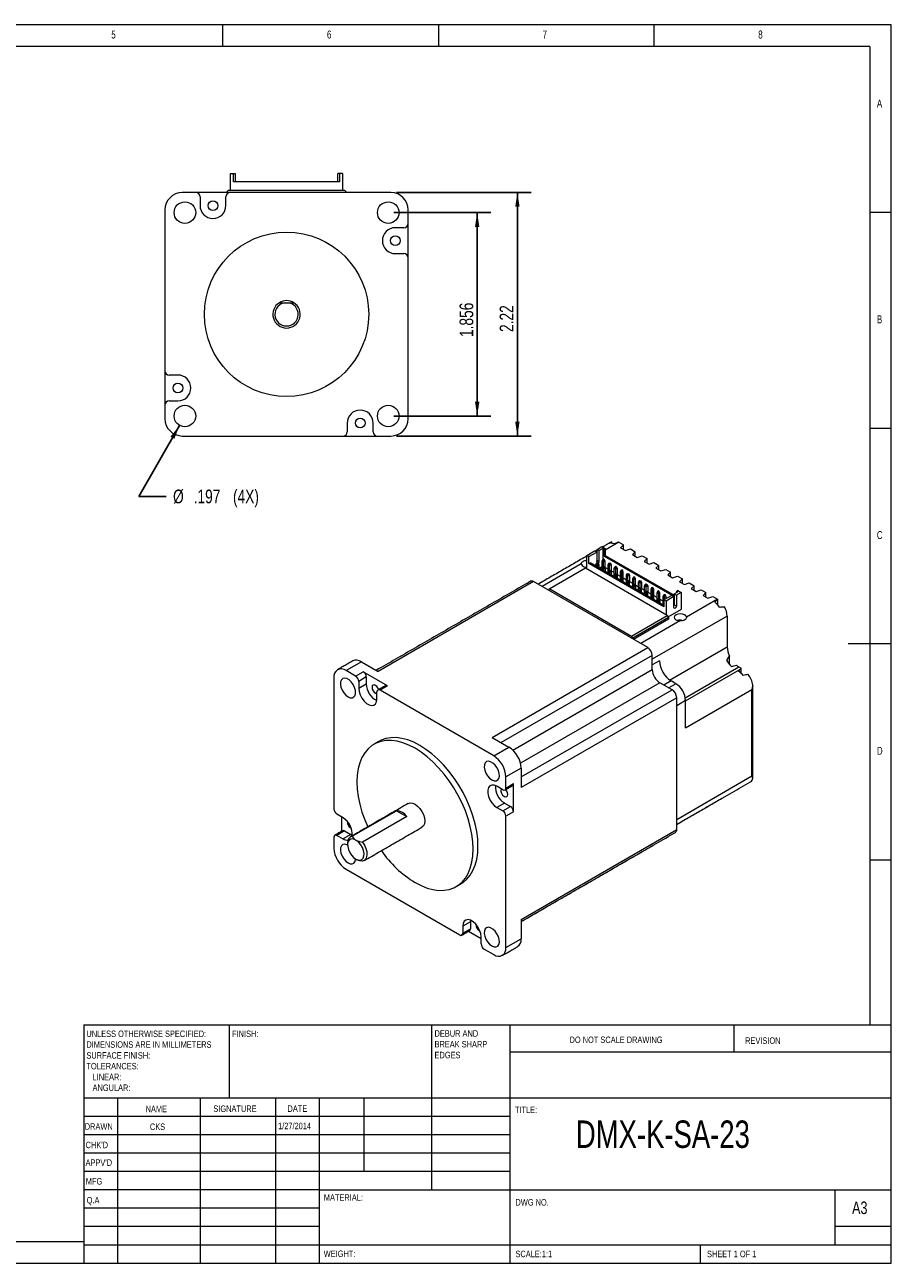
# Model space of a CAD drawing. Header units: inches. Extents: x 0.2 to 16.3, y 0.2 to 11.5.
# Tile 2 of 2: x 8.4 to 16.3, y 0.2 to 11.5. Entities that reach past the tile are written whole.
import ezdxf

# ---------------------------------------------------------------- set-up
doc = ezdxf.new("R2010")
doc.units = ezdxf.units.IN
doc.header["$MEASUREMENT"] = 0
doc.layers.add('FORMAT', color=7, linetype='Continuous')
doc.styles.add('SLDTEXTSTYLE0', font='TXT', dxfattribs={"width": 0.75})
doc.dimstyles.new('SLDDIMSTYLE0', dxfattribs={"dimtxt": 0.125, "dimasz": 0.13, "dimexe": 0, "dimexo": 0.0625, "dimgap": 0.03125, "dimtad": 2, "dimdec": 3, "dimzin": 12, "dimdsep": 46, "dimtxsty": 'Standard', "dimsah": 1, "dimcen": 0.09, "dimadec": 0, "dimazin": 0, "dimtfac": 1, "dimtofl": 0, "dimtmove": 0, "dimatfit": 3, "dimfxl": 1, "dimtolj": 1, "dimtzin": 12, "dimarcsym": 0})
doc.dimstyles.new('SLDDIMSTYLE1', dxfattribs={"dimtxt": 0.125, "dimasz": 0.13, "dimexe": 0, "dimexo": 0.0625, "dimgap": 0.03125, "dimtad": 2, "dimzin": 12, "dimdsep": 46, "dimtxsty": 'Standard', "dimsah": 1, "dimcen": 0.09, "dimadec": 0, "dimazin": 0, "dimtfac": 1, "dimtofl": 0, "dimtmove": 0, "dimatfit": 3, "dimfxl": 1, "dimtolj": 1, "dimtzin": 12, "dimarcsym": 0})
doc.dimstyles.new('SLDDIMSTYLE2', dxfattribs={"dimtxt": 0.125, "dimasz": 0.13, "dimexe": 0, "dimexo": 0.0625, "dimgap": 0.03125, "dimtad": 0, "dimtih": 1, "dimtoh": 1, "dimdec": 3, "dimzin": 12, "dimdsep": 46, "dimtxsty": 'Standard', "dimsah": 1, "dimcen": 0.09, "dimadec": 0, "dimazin": 0, "dimtfac": 1, "dimtmove": 0, "dimatfit": 2, "dimfxl": 1, "dimtolj": 1, "dimtzin": 12, "dimarcsym": 0})

# ---------------------------------------------------------------- blocks, each defined once
blk = doc.blocks.new('SW_NOTE_0')
at = {"color": 0, "linetype": 'Continuous', "lineweight": 0, "attachment_point": 1, "style": 'SLDTEXTSTYLE0'}
for s, insert, char_height in [('DEBUR AND ', (0, 0.076), 0.0591), ('BREAK SHARP ', (0, -0.022), 0.05906), ('EDGES', (0, -0.121), 0.0591)]:
    blk.add_mtext(s, dxfattribs=dict(at, insert=insert, char_height=char_height))
blk = doc.blocks.new('SW_NOTE_1')
at = {"color": 0, "linetype": 'Continuous', "lineweight": 0, "attachment_point": 1, "style": 'SLDTEXTSTYLE0'}
for s, insert, char_height in [('UNLESS OTHERWISE SPECIFIED:', (0, 0.076), 0.05906), ('DIMENSIONS ARE IN MILLIMETERS', (0, -0.022), 0.05906), ('TOLERANCES:', (0, -0.219), 0.05906), ('SURFACE FINISH:', (0, -0.121), 0.05906), ('   LINEAR:', (0, -0.318), 0.0591), ('   ANGULAR:', (0, -0.416), 0.05906)]:
    blk.add_mtext(s, dxfattribs=dict(at, insert=insert, char_height=char_height))
blk = doc.blocks.new('*D3')
at = {"layer": 'FORMAT'}
for p, q in [((11.797, 9.782), (12.684, 9.782)), ((12.559, 9.782), (12.559, 7.926)), ((11.797, 7.926), (12.684, 7.926))]:
    blk.add_line(p, q, dxfattribs=at)
for points in [[(12.559, 9.782), (12.539, 9.652), (12.579, 9.652)], [(12.559, 7.926), (12.579, 8.056), (12.539, 8.056)]]:
    blk.add_solid(points, dxfattribs=at)
at = {"layer": 'FORMAT', "insert": (12.398, 8.647), "char_height": 0.125, "attachment_point": 1, "rotation": 90, "style": 'SLDTEXTSTYLE0'}
blk.add_mtext('1.856', dxfattribs=at)
blk = doc.blocks.new('*D4')
at = {"layer": 'FORMAT'}
for p, q in [((11.822, 9.965), (13.051, 9.965)), ((12.926, 9.965), (12.926, 7.744)), ((11.822, 7.744), (13.051, 7.744))]:
    blk.add_line(p, q, dxfattribs=at)
for points in [[(12.926, 9.965), (12.906, 9.835), (12.946, 9.835)], [(12.926, 7.744), (12.946, 7.874), (12.906, 7.874)]]:
    blk.add_solid(points, dxfattribs=at)
at = {"layer": 'FORMAT', "insert": (12.764, 8.693), "char_height": 0.125, "attachment_point": 1, "rotation": 90, "style": 'SLDTEXTSTYLE0'}
blk.add_mtext('2.22', dxfattribs=at)
blk = doc.blocks.new('*D5')
at = {"layer": 'FORMAT'}
for p, q in [((9.842, 7.841), (9.47, 7.193)), ((9.47, 7.193), (9.72, 7.193))]:
    blk.add_line(p, q, dxfattribs=at)
blk.add_solid([(9.842, 7.841), (9.76, 7.738), (9.795, 7.718)], dxfattribs=at)
at = {"layer": 'FORMAT', "char_height": 0.125, "attachment_point": 1, "style": 'SLDTEXTSTYLE0'}
for s, insert in [('%%c', (9.783, 7.255)), ('.197', (9.971, 7.255)), (' (4X)', (10.295, 7.255))]:
    blk.add_mtext(s, dxfattribs=dict(at, insert=insert))

msp = doc.modelspace()

# ---------------------------------------------------------------- linework, layer by layer
at = {"color": 7, "linetype": 'Continuous', "lineweight": 0}
for p, q in [((16.3386, 11.4961), (0.1969, 11.4961)), ((10.2362, 11.2992), (10.2362, 11.4961)), ((12.2047, 11.4961), (12.2047, 11.2992)), ((14.1732, 11.2992), (14.1732, 11.4961)), ((16.3386, 0.1969), (16.3386, 11.4961)), ((16.1417, 11.2992), (0.3937, 11.2992)), ((16.1417, 11.2992), (16.1417, 2.372)), ((16.3386, 9.7835), (16.1417, 9.7835)), ((16.1417, 7.815), (16.3386, 7.815)), ((16.3386, 5.8465), (15.9449, 5.8465)), ((16.1417, 3.878), (16.3386, 3.878)), ((8.9685, 2.372), (16.3386, 2.372)), ((8.9685, 2.372), (8.9685, 0.1969)), ((10.2992, 1.7028), (10.2992, 2.372)), ((12.1417, 2.372), (12.1417, 0.8661)), ((12.8583, 2.372), (12.8583, 0.1969)), ((14.9055, 2.1211), (14.9055, 2.372)), ((16.3386, 2.1211), (12.8583, 2.1211)), ((16.3386, 1.7028), (8.9685, 1.7028)), ((9.2756, 1.7028), (9.2756, 0.1969)), ((10.0311, 1.7028), (10.0311, 0.1969)), ((10.7165, 1.7028), (10.7165, 0.1969)), ((11.1181, 0.1969), (11.1181, 1.7028)), ((11.5276, 1.0335), (11.5276, 1.7028)), ((12.8583, 1.5354), (8.9685, 1.5354)), ((12.8583, 1.3681), (8.9685, 1.3681)), ((12.8583, 1.2008), (8.9685, 1.2008)), ((12.8583, 1.0335), (8.9685, 1.0335)), ((11.1181, 0.8661), (8.9685, 0.8661)), ((11.1181, 0.8661), (16.3386, 0.8661)), ((15.8268, 0.3642), (15.8268, 0.8661)), ((11.1181, 0.6988), (8.9685, 0.6988)), ((11.1181, 0.5315), (8.9685, 0.5315)), ((16.3386, 0.5315), (15.8268, 0.5315)), ((0.3937, 0.3937), (8.9685, 0.3937)), ((8.9685, 0.3642), (16.3386, 0.3642)), ((14.5984, 0.1969), (14.5984, 0.3642)), ((0.1969, 0.1969), (16.3386, 0.1969))]:
    msp.add_line(p, q, dxfattribs=at)
at = {"color": 7, "linetype": 'Continuous', "lineweight": 15}
for p, q in [((10.3067, 9.9869), (10.3067, 10.1394)), ((10.3067, 10.1394), (10.3342, 10.1394)), ((10.3067, 10.1394), (10.3342, 10.1394)), ((10.3067, 10.0173), (10.3067, 10.1394)), ((10.3342, 10.0626), (10.3342, 10.1394)), ((10.3342, 10.0626), (10.3342, 10.1394)), ((10.3342, 10.1394), (10.35, 10.1394)), ((11.3027, 10.0626), (10.3342, 10.0626)), ((10.35, 10.1394), (10.35, 10.0626)), ((11.287, 10.0626), (11.287, 10.1394)), ((11.3027, 10.1394), (11.287, 10.1394)), ((11.3027, 10.1394), (11.3027, 10.0626)), ((11.3303, 10.1394), (11.3027, 10.1394)), ((11.3027, 10.1394), (11.3027, 10.0626)), ((11.3303, 10.1394), (11.3303, 9.9869)), ((11.3303, 10.1394), (11.3303, 10.0173)), ((9.9896, 9.9646), (9.8664, 9.9646)), ((10.3046, 9.9646), (9.9896, 9.9646)), ((10.2902, 9.9869), (10.2752, 9.9719)), ((10.2752, 9.9719), (10.2752, 9.9646)), ((10.2902, 9.9869), (11.3472, 9.9869)), ((11.7719, 9.9646), (10.3046, 9.9646)), ((10.3067, 10.0016), (10.3067, 10.0173)), ((11.3303, 10.0173), (11.3303, 10.0016)), ((11.3622, 9.9719), (11.3472, 9.9869)), ((11.3622, 9.9719), (11.3622, 9.9646)), ((10.029, 9.9252), (10.029, 9.8465)), ((10.2652, 9.8465), (10.2652, 9.9252)), ((9.7089, 9.8071), (9.7089, 8.3398)), ((11.9294, 9.6839), (11.9294, 9.8071)), ((11.89, 9.6445), (11.8113, 9.6445)), ((11.9294, 9.3689), (11.9294, 9.6839)), ((11.8113, 9.4083), (11.89, 9.4083)), ((11.9294, 7.9016), (11.9294, 9.3689)), ((10.81, 8.9605), (10.8283, 8.9605)), ((9.7089, 8.3398), (9.7089, 8.0248)), ((9.827, 8.3004), (9.7483, 8.3004)), ((9.7089, 8.0248), (9.7089, 7.9016)), ((9.7483, 8.0642), (9.827, 8.0642)), ((11.3731, 7.8622), (11.3731, 7.7835)), ((11.6093, 7.7835), (11.6093, 7.8622)), ((9.8664, 7.7441), (11.3337, 7.7441)), ((11.3337, 7.7441), (11.6487, 7.7441)), ((11.6487, 7.7441), (11.7719, 7.7441)), ((13.5588, 6.655), (13.6312, 6.6968)), ((13.5783, 6.6438), (13.6506, 6.6856)), ((13.6312, 6.6968), (13.6506, 6.6856)), ((13.6506, 6.6856), (13.6506, 6.5859)), ((13.6534, 6.7097), (13.698, 6.7354)), ((13.6534, 6.7097), (13.6729, 6.6984)), ((13.6534, 6.61), (13.6534, 6.7097)), ((13.7063, 6.7177), (13.6729, 6.6984)), ((13.6729, 6.5988), (13.6729, 6.6984)), ((13.698, 6.7354), (13.7286, 6.7177)), ((13.7063, 6.7177), (13.7063, 6.6165)), ((13.7063, 6.7177), (13.7175, 6.7113)), ((13.7286, 6.7177), (13.7175, 6.7113)), ((13.7175, 6.7113), (13.7175, 6.6486)), ((13.8518, 6.7747), (13.7286, 6.7036)), ((13.7286, 6.7177), (13.7286, 6.655)), ((13.7869, 6.7655), (13.7869, 6.7794)), ((13.8059, 6.7602), (13.8052, 6.76)), ((13.8053, 6.7599), (13.8059, 6.7602)), ((13.8059, 6.7602), (13.8059, 6.7601)), ((13.8518, 6.7747), (13.8944, 6.7501)), ((13.8944, 6.7501), (13.8685, 6.7243)), ((13.8685, 6.7243), (13.9127, 6.6987)), ((13.8944, 6.7093), (13.8944, 6.7501)), ((13.9127, 6.6987), (13.9134, 6.699)), ((13.9128, 6.6987), (13.9576, 6.7136)), ((13.9134, 6.699), (13.9128, 6.6987)), ((13.9134, 6.699), (13.9134, 6.6988)), ((13.9576, 6.7136), (14.0018, 6.6881)), ((14.0018, 6.6881), (13.976, 6.6622)), ((14.0018, 6.6473), (14.0018, 6.6881)), ((13.5095, 6.5771), (13.1519, 6.3707)), ((13.5588, 6.5304), (13.5588, 6.655)), ((13.5588, 6.655), (13.5783, 6.6438)), ((13.5783, 6.5811), (13.5783, 6.6438)), ((13.5783, 6.5811), (13.5894, 6.5875)), ((14.2631, 6.1858), (13.5783, 6.5811)), ((14.2631, 6.1986), (13.5894, 6.5875)), ((13.6423, 6.5698), (13.6479, 6.5827)), ((13.6562, 6.5618), (13.6423, 6.5698)), ((13.6423, 6.557), (13.6423, 6.5698)), ((13.6479, 6.5827), (13.6562, 6.5875)), ((13.6479, 6.5827), (13.6562, 6.5779)), ((13.6534, 6.6602), (13.6506, 6.6586)), ((13.6506, 6.5859), (13.6507, 6.5844)), ((13.6534, 6.61), (13.6729, 6.5988)), ((13.6562, 6.5875), (13.6646, 6.5827)), ((13.6646, 6.5827), (13.6562, 6.5779)), ((13.6562, 6.5779), (13.6562, 6.5618)), ((13.6701, 6.5698), (13.6562, 6.5618)), ((13.6562, 6.5618), (13.6562, 6.549)), ((13.6646, 6.5827), (13.6701, 6.5698)), ((13.6701, 6.5698), (13.6701, 6.5409)), ((13.7035, 6.6148), (13.698, 6.602)), ((13.7119, 6.594), (13.698, 6.602)), ((13.698, 6.602), (13.698, 6.5377)), ((13.7035, 6.6148), (13.7119, 6.6197)), ((13.7119, 6.61), (13.7035, 6.6148)), ((13.7035, 6.5506), (13.7119, 6.5554)), ((13.7202, 6.6148), (13.7119, 6.6197)), ((13.7202, 6.6148), (13.7119, 6.61)), ((13.7119, 6.594), (13.7119, 6.61)), ((13.7258, 6.602), (13.7119, 6.594)), ((13.7119, 6.5554), (13.7119, 6.594)), ((13.7119, 6.5554), (13.7202, 6.5506)), ((13.7286, 6.655), (13.7175, 6.6486)), ((13.7175, 6.6486), (14.3578, 6.279)), ((13.7258, 6.602), (13.7202, 6.6148)), ((13.7258, 6.5377), (13.7258, 6.602)), ((13.7286, 6.655), (14.3578, 6.2918)), ((13.7536, 6.5698), (13.7592, 6.5827)), ((13.7676, 6.5618), (13.7536, 6.5698)), ((13.7536, 6.5056), (13.7536, 6.5698)), ((13.7592, 6.5827), (13.7676, 6.5875)), ((13.7676, 6.5779), (13.7592, 6.5827)), ((13.7676, 6.5875), (13.7759, 6.5827)), ((13.7676, 6.5779), (13.7759, 6.5827)), ((13.7676, 6.5618), (13.7676, 6.5779)), ((13.7815, 6.5698), (13.7676, 6.5618)), ((13.7676, 6.5232), (13.7676, 6.5618)), ((13.7759, 6.5827), (13.7815, 6.5698)), ((13.7815, 6.5698), (13.7815, 6.5056)), ((13.8149, 6.5506), (13.8232, 6.5554)), ((13.8232, 6.5554), (13.8316, 6.5506)), ((13.976, 6.6622), (14.0201, 6.6367)), ((14.0201, 6.6367), (14.0208, 6.6369)), ((14.0203, 6.6366), (14.0651, 6.6516)), ((14.0208, 6.6369), (14.0203, 6.6366)), ((14.0208, 6.6369), (14.0208, 6.6368)), ((14.0651, 6.6516), (14.1093, 6.626)), ((14.1093, 6.626), (14.0834, 6.6002)), ((14.0834, 6.6002), (14.1276, 6.5747)), ((14.1093, 6.5852), (14.1093, 6.626)), ((14.1276, 6.5747), (14.1283, 6.5749)), ((14.1278, 6.5746), (14.1726, 6.5895)), ((14.1283, 6.5749), (14.1278, 6.5746)), ((14.1283, 6.5749), (14.1283, 6.5748)), ((14.1726, 6.5895), (14.2168, 6.564)), ((14.2168, 6.564), (14.1909, 6.5381)), ((14.2168, 6.5232), (14.2168, 6.564)), ((13.547, 6.5371), (13.2211, 6.349)), ((14.2945, 6.1057), (13.547, 6.5371)), ((13.6743, 6.5385), (13.698, 6.5522)), ((13.698, 6.5377), (13.7035, 6.5506)), ((13.7119, 6.5297), (13.698, 6.5377)), ((13.698, 6.5248), (13.698, 6.5377)), ((13.7035, 6.5506), (13.7119, 6.5457)), ((13.7202, 6.5506), (13.7119, 6.5457)), ((13.7119, 6.5457), (13.7119, 6.5297)), ((13.7258, 6.5377), (13.7119, 6.5297)), ((13.7119, 6.5297), (13.7119, 6.5168)), ((13.7202, 6.5506), (13.7258, 6.5377)), ((13.7258, 6.5457), (13.7536, 6.5297)), ((13.7258, 6.5377), (13.7258, 6.5088)), ((13.7536, 6.4927), (13.7536, 6.5056)), ((13.7536, 6.5056), (13.7592, 6.5184)), ((13.7676, 6.4975), (13.7536, 6.5056)), ((13.7592, 6.5184), (13.7676, 6.5232)), ((13.7592, 6.5184), (13.7676, 6.5136)), ((13.7676, 6.5232), (13.7759, 6.5184)), ((13.7759, 6.5184), (13.7676, 6.5136)), ((13.7676, 6.5136), (13.7676, 6.4975)), ((13.7815, 6.5056), (13.7676, 6.4975)), ((13.7676, 6.4975), (13.7676, 6.4847)), ((13.7759, 6.5184), (13.7815, 6.5056)), ((13.7815, 6.5136), (13.8093, 6.4975)), ((13.7815, 6.5056), (13.7815, 6.4766)), ((13.8093, 6.5377), (13.8149, 6.5506)), ((13.8232, 6.5297), (13.8093, 6.5377)), ((13.8093, 6.4734), (13.8093, 6.5377)), ((13.8093, 6.4734), (13.8149, 6.4863)), ((13.8232, 6.4654), (13.8093, 6.4734)), ((13.8093, 6.4606), (13.8093, 6.4734)), ((13.8232, 6.5457), (13.8149, 6.5506)), ((13.8149, 6.4863), (13.8232, 6.4911)), ((13.8149, 6.4863), (13.8232, 6.4815)), ((13.8232, 6.5457), (13.8316, 6.5506)), ((13.8232, 6.5297), (13.8232, 6.5457)), ((13.8372, 6.5377), (13.8232, 6.5297)), ((13.8232, 6.4911), (13.8232, 6.5297)), ((13.8232, 6.4911), (13.8316, 6.4863)), ((13.8316, 6.4863), (13.8232, 6.4815)), ((13.8232, 6.4815), (13.8232, 6.4654)), ((13.8372, 6.4734), (13.8232, 6.4654)), ((13.8232, 6.4654), (13.8232, 6.4525)), ((13.8316, 6.5506), (13.8372, 6.5377)), ((13.8316, 6.4863), (13.8372, 6.4734)), ((13.8372, 6.5377), (13.8372, 6.4734)), ((13.8372, 6.4814), (13.865, 6.4654)), ((13.8372, 6.4734), (13.8372, 6.4445)), ((13.8706, 6.5184), (13.865, 6.5056)), ((13.8789, 6.4975), (13.865, 6.5056)), ((13.865, 6.5056), (13.865, 6.4413)), ((13.8706, 6.4541), (13.865, 6.4413)), ((13.8789, 6.4332), (13.865, 6.4413)), ((13.865, 6.4413), (13.865, 6.4284)), ((13.8706, 6.5184), (13.8789, 6.5232)), ((13.8789, 6.5136), (13.8706, 6.5184)), ((13.8789, 6.459), (13.8706, 6.4541)), ((13.8789, 6.4493), (13.8706, 6.4541)), ((13.8873, 6.5184), (13.8789, 6.5232)), ((13.8873, 6.5184), (13.8789, 6.5136)), ((13.8789, 6.4975), (13.8789, 6.5136)), ((13.8928, 6.5056), (13.8789, 6.4975)), ((13.8789, 6.459), (13.8789, 6.4975)), ((13.8789, 6.459), (13.8873, 6.4541)), ((13.8873, 6.4541), (13.8789, 6.4493)), ((13.8789, 6.4493), (13.8789, 6.4332)), ((13.8928, 6.4413), (13.8789, 6.4332)), ((13.8928, 6.5056), (13.8873, 6.5184)), ((13.8928, 6.4413), (13.8873, 6.4541)), ((13.8928, 6.4413), (13.8928, 6.5056)), ((13.8928, 6.4493), (13.9207, 6.4332)), ((13.8928, 6.4124), (13.8928, 6.4413)), ((13.9207, 6.4734), (13.9263, 6.4863)), ((13.9346, 6.4654), (13.9207, 6.4734)), ((13.9207, 6.4091), (13.9207, 6.4734)), ((13.9263, 6.4863), (13.9346, 6.4911)), ((13.9346, 6.4815), (13.9263, 6.4863)), ((13.9346, 6.4911), (13.943, 6.4863)), ((13.9346, 6.4815), (13.943, 6.4863)), ((13.9346, 6.4654), (13.9346, 6.4815)), ((13.9485, 6.4734), (13.9346, 6.4654)), ((13.9346, 6.4268), (13.9346, 6.4654)), ((13.943, 6.4863), (13.9485, 6.4734)), ((13.9485, 6.4734), (13.9485, 6.4091)), ((13.9819, 6.4541), (13.9764, 6.4413)), ((13.9903, 6.4332), (13.9764, 6.4413)), ((13.9764, 6.4413), (13.9764, 6.377)), ((13.9819, 6.4541), (13.9903, 6.459)), ((13.9903, 6.4493), (13.9819, 6.4541)), ((13.9986, 6.4541), (13.9903, 6.459)), ((13.9986, 6.4541), (13.9903, 6.4493)), ((13.9903, 6.4332), (13.9903, 6.4493)), ((14.0042, 6.4413), (13.9903, 6.4332)), ((14.0042, 6.4413), (13.9986, 6.4541)), ((14.0042, 6.377), (14.0042, 6.4413)), ((14.1909, 6.5381), (14.2351, 6.5126)), ((14.2351, 6.5126), (14.2358, 6.5128)), ((14.2353, 6.5125), (14.2801, 6.5275)), ((14.2353, 6.5125), (14.2358, 6.5128)), ((14.2358, 6.5128), (14.2358, 6.5127)), ((14.2801, 6.5275), (14.3243, 6.502)), ((14.3243, 6.502), (14.2984, 6.4761)), ((14.2984, 6.4761), (14.3426, 6.4506)), ((14.3243, 6.4611), (14.3243, 6.502)), ((14.3426, 6.4506), (14.3433, 6.4508)), ((14.3427, 6.4505), (14.3876, 6.4654)), ((14.3433, 6.4508), (14.3427, 6.4505)), ((14.3433, 6.4507), (14.3433, 6.4508)), ((14.3876, 6.4654), (14.4318, 6.4399)), ((13.0745, 6.4154), (11.6547, 5.5958)), ((14.1157, 5.8143), (13.0745, 6.4154)), ((13.2211, 6.349), (13.2105, 6.3428)), ((13.2105, 6.3428), (13.2105, 6.3369)), ((13.2211, 6.349), (13.9685, 5.9175)), ((13.8789, 6.4332), (13.8789, 6.4204)), ((13.9263, 6.422), (13.9207, 6.4091)), ((13.9346, 6.4011), (13.9207, 6.4091)), ((13.9207, 6.4091), (13.9207, 6.3963)), ((13.9346, 6.4268), (13.9263, 6.422)), ((13.9346, 6.4172), (13.9263, 6.422)), ((13.9346, 6.4268), (13.943, 6.422)), ((13.943, 6.422), (13.9346, 6.4172)), ((13.9346, 6.4172), (13.9346, 6.4011)), ((13.9485, 6.4091), (13.9346, 6.4011)), ((13.9346, 6.4011), (13.9346, 6.3882)), ((13.9485, 6.4091), (13.943, 6.422)), ((13.9485, 6.4172), (13.9764, 6.4011)), ((13.9485, 6.3802), (13.9485, 6.4091)), ((13.9764, 6.377), (13.9819, 6.3899)), ((13.9903, 6.369), (13.9764, 6.377)), ((13.9764, 6.3641), (13.9764, 6.377)), ((13.9819, 6.3899), (13.9903, 6.3947)), ((13.9819, 6.3899), (13.9903, 6.385)), ((13.9903, 6.3947), (13.9903, 6.4332)), ((13.9903, 6.3947), (13.9986, 6.3899)), ((13.9986, 6.3899), (13.9903, 6.385)), ((13.9903, 6.385), (13.9903, 6.369)), ((14.0042, 6.377), (13.9903, 6.369)), ((13.9903, 6.369), (13.9903, 6.3561)), ((13.9986, 6.3899), (14.0042, 6.377)), ((14.0042, 6.385), (14.032, 6.3689)), ((14.0042, 6.377), (14.0042, 6.3481)), ((14.032, 6.4091), (14.0376, 6.422)), ((14.046, 6.4011), (14.032, 6.4091)), ((14.032, 6.3449), (14.032, 6.4091)), ((14.0376, 6.3577), (14.032, 6.3449)), ((14.046, 6.3368), (14.032, 6.3449)), ((14.032, 6.3449), (14.032, 6.332)), ((14.0376, 6.422), (14.046, 6.4268)), ((14.046, 6.4172), (14.0376, 6.422)), ((14.046, 6.3625), (14.0376, 6.3577)), ((14.046, 6.3529), (14.0376, 6.3577)), ((14.046, 6.4268), (14.0543, 6.422)), ((14.046, 6.4172), (14.0543, 6.422)), ((14.046, 6.4011), (14.046, 6.4172)), ((14.0599, 6.4091), (14.046, 6.4011)), ((14.046, 6.3625), (14.046, 6.4011)), ((14.046, 6.3625), (14.0543, 6.3577)), ((14.0543, 6.3577), (14.046, 6.3529)), ((14.046, 6.3529), (14.046, 6.3368)), ((14.0599, 6.3449), (14.046, 6.3368)), ((14.046, 6.3368), (14.046, 6.324)), ((14.0543, 6.422), (14.0599, 6.4091)), ((14.0599, 6.3449), (14.0543, 6.3577)), ((14.0599, 6.4091), (14.0599, 6.3449)), ((14.0599, 6.3529), (14.0877, 6.3368)), ((14.0599, 6.3159), (14.0599, 6.3449)), ((14.0877, 6.377), (14.0933, 6.3899)), ((14.1016, 6.369), (14.0877, 6.377)), ((14.0877, 6.3127), (14.0877, 6.377)), ((14.0933, 6.3899), (14.1016, 6.3947)), ((14.1016, 6.385), (14.0933, 6.3899)), ((14.1016, 6.3304), (14.0933, 6.3256)), ((14.1016, 6.3947), (14.11, 6.3899)), ((14.1016, 6.385), (14.11, 6.3899)), ((14.1016, 6.369), (14.1016, 6.385)), ((14.1156, 6.377), (14.1016, 6.369)), ((14.1016, 6.3304), (14.1016, 6.369)), ((14.1016, 6.3304), (14.11, 6.3256)), ((14.11, 6.3899), (14.1156, 6.377)), ((14.1156, 6.377), (14.1156, 6.3127)), ((14.149, 6.3577), (14.1434, 6.3449)), ((14.1573, 6.3368), (14.1434, 6.3449)), ((14.1434, 6.3449), (14.1434, 6.2806)), ((14.1573, 6.3625), (14.149, 6.3577)), ((14.1573, 6.3529), (14.149, 6.3577)), ((14.1573, 6.3625), (14.1657, 6.3577)), ((14.1657, 6.3577), (14.1573, 6.3529)), ((14.1573, 6.3529), (14.1573, 6.3368)), ((14.1712, 6.3449), (14.1573, 6.3368)), ((14.1573, 6.3368), (14.1573, 6.2982)), ((14.1712, 6.3449), (14.1657, 6.3577)), ((14.1712, 6.2806), (14.1712, 6.3449)), ((14.213, 6.3304), (14.2046, 6.3256)), ((14.213, 6.3304), (14.2213, 6.3256)), ((14.3912, 6.3352), (14.38, 6.3288)), ((14.3912, 6.3224), (14.38, 6.3288)), ((14.38, 6.3159), (14.38, 6.3288)), ((14.3912, 6.3352), (14.4218, 6.3175)), ((14.4318, 6.4399), (14.4059, 6.414)), ((14.4059, 6.414), (14.4501, 6.3885)), ((14.4318, 6.3991), (14.4318, 6.4399)), ((14.4501, 6.3885), (14.4508, 6.3887)), ((14.4502, 6.3884), (14.495, 6.4034)), ((14.4508, 6.3887), (14.4502, 6.3884)), ((14.4508, 6.3886), (14.4508, 6.3887)), ((14.495, 6.4034), (14.5392, 6.3779)), ((14.5392, 6.3779), (14.5134, 6.352)), ((14.5134, 6.352), (14.5575, 6.3265)), ((14.5392, 6.337), (14.5392, 6.3779)), ((14.5577, 6.3264), (14.6025, 6.3413)), ((14.6025, 6.3413), (14.6467, 6.3158)), ((14.0933, 6.3256), (14.0877, 6.3127)), ((14.1016, 6.3047), (14.0877, 6.3127)), ((14.0877, 6.3127), (14.0877, 6.2999)), ((14.1016, 6.3207), (14.0933, 6.3256)), ((14.11, 6.3256), (14.1016, 6.3207)), ((14.1016, 6.3207), (14.1016, 6.3047)), ((14.1156, 6.3127), (14.1016, 6.3047)), ((14.1016, 6.3047), (14.1016, 6.2918)), ((14.1156, 6.3127), (14.11, 6.3256)), ((14.1156, 6.3207), (14.1434, 6.3047)), ((14.1156, 6.2838), (14.1156, 6.3127)), ((14.149, 6.2934), (14.1434, 6.2806)), ((14.1573, 6.2725), (14.1434, 6.2806)), ((14.1434, 6.2806), (14.1434, 6.2677)), ((14.1573, 6.2982), (14.149, 6.2934)), ((14.1573, 6.2886), (14.149, 6.2934)), ((14.1573, 6.2982), (14.1657, 6.2934)), ((14.1657, 6.2934), (14.1573, 6.2886)), ((14.1573, 6.2886), (14.1573, 6.2725)), ((14.1712, 6.2806), (14.1573, 6.2725)), ((14.1573, 6.2725), (14.1573, 6.2597)), ((14.1712, 6.2806), (14.1657, 6.2934)), ((14.1712, 6.2886), (14.1991, 6.2725)), ((14.1712, 6.2516), (14.1712, 6.2806)), ((14.2046, 6.3256), (14.1991, 6.3127)), ((14.213, 6.3047), (14.1991, 6.3127)), ((14.1991, 6.3127), (14.1991, 6.2484)), ((14.1991, 6.2484), (14.2046, 6.2613)), ((14.213, 6.2404), (14.1991, 6.2484)), ((14.1991, 6.2356), (14.1991, 6.2484)), ((14.213, 6.3207), (14.2046, 6.3256)), ((14.2046, 6.2613), (14.213, 6.2661)), ((14.2046, 6.2613), (14.213, 6.2565)), ((14.2213, 6.3256), (14.213, 6.3207)), ((14.213, 6.3207), (14.213, 6.3047)), ((14.2269, 6.3127), (14.213, 6.3047)), ((14.213, 6.3047), (14.213, 6.2661)), ((14.213, 6.2661), (14.2213, 6.2613)), ((14.2213, 6.2613), (14.213, 6.2565)), ((14.213, 6.2565), (14.213, 6.2404)), ((14.2269, 6.2484), (14.213, 6.2404)), ((14.213, 6.2404), (14.213, 6.2275)), ((14.2269, 6.3127), (14.2213, 6.3256)), ((14.2213, 6.2613), (14.2269, 6.2484)), ((14.2269, 6.2484), (14.2269, 6.3127)), ((14.2269, 6.2564), (14.2547, 6.2404)), ((14.2269, 6.2484), (14.2269, 6.2195)), ((14.2603, 6.2934), (14.2547, 6.2806)), ((14.2687, 6.2725), (14.2547, 6.2806)), ((14.2547, 6.2806), (14.2547, 6.2163)), ((14.2603, 6.2291), (14.2547, 6.2163)), ((14.2631, 6.2115), (14.2547, 6.2163)), ((14.2547, 6.2163), (14.2547, 6.2034)), ((14.2603, 6.2934), (14.2687, 6.2982)), ((14.2687, 6.2886), (14.2603, 6.2934)), ((14.2631, 6.2307), (14.2603, 6.2291)), ((14.2631, 6.2275), (14.2603, 6.2291)), ((14.3355, 6.2902), (14.2631, 6.2484)), ((14.2631, 6.2484), (14.2631, 6.1858)), ((14.2826, 6.2372), (14.2631, 6.2484)), ((14.277, 6.2934), (14.2687, 6.2982)), ((14.277, 6.2934), (14.2687, 6.2886)), ((14.2687, 6.2725), (14.2687, 6.2886)), ((14.2826, 6.2806), (14.2687, 6.2725)), ((14.2687, 6.2517), (14.2687, 6.2725)), ((14.2826, 6.2806), (14.277, 6.2934)), ((14.2826, 6.2597), (14.2826, 6.2806)), ((14.355, 6.279), (14.2826, 6.2372)), ((14.2826, 6.2372), (14.2826, 6.1125)), ((14.355, 6.279), (14.3355, 6.2902)), ((14.355, 6.1793), (14.355, 6.279)), ((14.3578, 6.3031), (14.3912, 6.3224)), ((14.3578, 6.3031), (14.3772, 6.2918)), ((14.3578, 6.3031), (14.3578, 6.2034)), ((14.4218, 6.3175), (14.3772, 6.2918)), ((14.3772, 6.2918), (14.3772, 6.1922)), ((14.4218, 6.3175), (14.4218, 6.1628)), ((14.7526, 6.2547), (14.4698, 6.0914)), ((14.5575, 6.3265), (14.5582, 6.3267)), ((14.5582, 6.3267), (14.5577, 6.3264)), ((14.5582, 6.3266), (14.5582, 6.3267)), ((14.6467, 6.3158), (14.6208, 6.2899)), ((14.6208, 6.2899), (14.665, 6.2644)), ((14.6467, 6.275), (14.6467, 6.3158)), ((14.665, 6.2644), (14.6657, 6.2646)), ((14.6652, 6.2643), (14.71, 6.2793)), ((14.6657, 6.2646), (14.6652, 6.2643)), ((14.6657, 6.2645), (14.6657, 6.2646)), ((14.71, 6.2793), (14.7526, 6.2547)), ((14.7542, 6.2036), (14.7542, 6.2537)), ((13.9685, 5.9175), (14.2945, 6.1057)), ((14.841, 6.1016), (14.1574, 5.707)), ((14.2945, 6.1057), (14.3051, 6.0873)), ((14.3015, 6.0934), (14.4249, 6.1646)), ((14.3772, 6.1922), (14.3578, 6.2034)), ((14.4249, 6.1646), (14.4218, 6.1665)), ((14.7732, 6.1801), (14.7725, 6.18)), ((14.7727, 6.1797), (14.7732, 6.1801)), ((14.7732, 6.1798), (14.7732, 6.1801)), ((14.841, 6.1016), (14.841, 5.8215)), ((14.3051, 6.0873), (13.9791, 5.8991)), ((14.3051, 6.073), (13.9863, 5.889)), ((14.4103, 6.0571), (14.0527, 5.8507)), ((14.3051, 6.0873), (14.3051, 6.073)), ((13.9791, 5.8991), (13.9685, 5.9175)), ((13.9791, 5.8991), (13.9791, 5.8932)), ((12.6959, 4.9947), (14.1157, 5.8143)), ((14.315, 5.5179), (14.841, 5.8215)), ((11.5016, 5.6842), (11.3624, 5.6038)), ((11.5016, 5.6842), (11.6547, 5.5958)), ((14.1574, 5.742), (12.7794, 4.9465)), ((14.1574, 5.6134), (14.1574, 5.742)), ((14.2223, 5.693), (14.1574, 5.6555)), ((14.8617, 5.6608), (14.8617, 5.7369)), ((11.251, 5.5395), (11.251, 4.3414)), ((11.4495, 5.5535), (11.3624, 5.6038)), ((11.4495, 5.5535), (11.5191, 5.5937)), ((11.547, 5.5455), (11.4774, 5.5053)), ((11.7418, 5.4651), (11.5191, 5.5937)), ((11.547, 5.5455), (11.547, 5.4812)), ((12.8848, 4.8788), (14.1574, 5.6134)), ((14.4588, 5.3559), (14.9471, 5.6378)), ((14.4613, 5.3265), (14.9564, 5.6123)), ((14.88, 5.6413), (14.8807, 5.6415)), ((14.8807, 5.6415), (14.8801, 5.6412)), ((14.8807, 5.6413), (14.8807, 5.6415)), ((14.9471, 5.6378), (14.9692, 5.625)), ((14.9692, 5.625), (14.9564, 5.6123)), ((14.9692, 5.579), (14.9692, 5.625)), ((14.9882, 5.56), (14.9875, 5.5599)), ((14.9876, 5.5597), (14.9882, 5.56)), ((14.9882, 5.5598), (14.9882, 5.56)), ((11.4774, 5.5053), (11.4774, 5.441)), ((11.547, 5.4812), (11.4774, 5.441)), ((11.7418, 5.4651), (11.6722, 5.4249)), ((12.7098, 4.826), (11.6722, 5.4249)), ((14.227, 5.4929), (12.9544, 4.7582)), ((12.9603, 4.6331), (14.3384, 5.4286)), ((14.3384, 5.4286), (14.227, 5.4929)), ((14.3283, 5.5093), (14.2635, 5.4718)), ((14.3729, 5.4835), (14.308, 5.4461)), ((14.3729, 5.4835), (14.3283, 5.5093)), ((14.4613, 5.0814), (15.0675, 5.4314)), ((15.0675, 4.6401), (15.0675, 5.4314)), ((15.0766, 4.6214), (15.0766, 5.4711)), ((11.6444, 5.3446), (11.6444, 5.4089)), ((14.3801, 5.3563), (12.9603, 4.5366)), ((14.3801, 4.154), (14.3801, 5.3563)), ((14.4613, 5.3304), (14.3801, 5.2836)), ((14.4613, 5.0814), (14.4613, 5.3304)), ((12.6959, 4.9947), (12.849, 4.9063)), ((12.7098, 4.826), (12.849, 4.9063)), ((12.9603, 4.7134), (12.8212, 4.6331)), ((12.8212, 4.5325), (12.8212, 4.6331)), ((12.9603, 4.7134), (12.9603, 4.5366)), ((15.0675, 4.6401), (14.3801, 4.2433)), ((12.7933, 4.5164), (12.7376, 4.5485)), ((12.8212, 4.5325), (12.8907, 4.5727)), ((12.8907, 4.3155), (12.8907, 4.5727)), ((11.4178, 4.092), (11.8223, 4.3255)), ((11.8223, 4.3255), (11.9158, 4.2716)), ((12.8072, 4.3958), (12.7376, 4.3557)), ((12.7376, 4.3557), (12.7933, 4.3235)), ((12.7933, 4.3235), (12.8629, 4.3637)), ((12.8072, 4.3958), (12.8629, 4.3637)), ((12.8907, 4.3155), (12.8212, 4.2753)), ((11.3346, 4.261), (11.2789, 4.2932)), ((11.3206, 4.269), (11.3206, 4.1377)), ((11.9158, 4.2716), (11.5113, 4.0381)), ((12.8212, 3.0772), (12.8212, 4.2753)), ((11.251, 4.0842), (11.251, 3.9836)), ((11.3485, 4.1404), (11.2789, 4.1003)), ((11.2789, 4.1003), (11.3346, 4.0681)), ((11.4042, 4.1083), (11.3346, 4.0681)), ((11.3485, 4.1404), (11.4042, 4.1083)), ((11.4042, 4.1684), (11.4087, 4.1662)), ((11.4042, 4.1083), (11.4171, 4.102)), ((12.9603, 3.3343), (14.3801, 4.154)), ((11.445, 4.0612), (11.4579, 4.0537)), ((11.3624, 3.7907), (12.3999, 3.1917)), ((12.4974, 3.3123), (12.4278, 3.2721)), ((12.4984, 3.3266), (12.4974, 3.3123)), ((12.4974, 3.3123), (12.4974, 3.248)), ((12.9603, 3.3343), (12.9603, 3.1575)), ((12.4278, 3.2721), (12.4278, 3.2078)), ((12.4278, 3.2078), (12.4974, 3.248)), ((12.4811, 3.2253), (12.5948, 3.1596)), ((12.5809, 3.2277), (12.5854, 3.2255)), ((12.5948, 3.1114), (12.5948, 3.1757)), ((12.6227, 3.0632), (12.7098, 3.0129)), ((12.8212, 3.0772), (12.9603, 3.1575))]:
    msp.add_line(p, q, dxfattribs=at)
at = {"color": 7, "linetype": 'Continuous', "lineweight": 15, "flags": 128}
for points in [[(13.6506, 6.5999), (13.6526, 6.6046), (13.6534, 6.61)], [(14.3578, 6.2034), (14.3569, 6.198), (14.355, 6.1933)], [(14.3772, 6.1922), (14.3764, 6.1868), (14.374, 6.1812), (14.3704, 6.1763), (14.3661, 6.1729), (14.3618, 6.1714), (14.3582, 6.1721), (14.3558, 6.1749), (14.355, 6.1793)], [(14.4698, 6.0914), (14.4644, 6.1033), (14.4518, 6.1132), (14.4337, 6.1196), (14.4127, 6.1217), (14.3919, 6.1191), (14.3743, 6.1122), (14.3624, 6.102), (14.3579, 6.09), (14.3615, 6.0779), (14.3727, 6.0675), (14.3898, 6.0602), (14.4103, 6.0571)], [(11.3799, 5.3645), (11.4004, 5.3562), (11.4191, 5.3558), (11.4343, 5.3633), (11.4447, 5.3781), (11.4493, 5.3988), (11.4478, 5.4236), (11.4402, 5.4502), (11.4273, 5.4764), (11.4101, 5.4998), (11.3903, 5.5183), (11.3696, 5.5303), (11.3497, 5.5347), (11.3326, 5.5311), (11.3197, 5.5198), (11.3121, 5.5019), (11.3105, 5.4789), (11.3151, 5.4529), (11.3255, 5.4261), (11.3407, 5.4011), (11.3594, 5.3799), (11.3799, 5.3645)], [(11.4774, 5.441), (11.4808, 5.4119), (11.4906, 5.3812), (11.5062, 5.3515), (11.5262, 5.3251), (11.549, 5.3042), (11.5728, 5.2905), (11.5956, 5.285), (11.6156, 5.2883), (11.6311, 5.3001), (11.641, 5.3193), (11.6444, 5.3446)], [(11.6593, 5.4308), (11.6527, 5.4458), (11.6425, 5.4596), (11.6305, 5.4693), (11.6184, 5.4735), (11.6082, 5.4715), (11.6014, 5.4636), (11.599, 5.4511), (11.6014, 5.4358), (11.6082, 5.4201), (11.6184, 5.4063), (11.6305, 5.3966), (11.6305, 5.3966)], [(11.6305, 5.3966), (11.6425, 5.3924), (11.6444, 5.3923)], [(12.4111, 3.6588), (12.4302, 3.671), (12.4651, 3.7007), (12.4954, 3.737), (12.5206, 3.7796), (12.5405, 3.8279), (12.5548, 3.8815), (12.5635, 3.9398), (12.5664, 4.0022), (12.5635, 4.0679), (12.5548, 4.1362), (12.5405, 4.2064), (12.5206, 4.2777), (12.4954, 4.3494), (12.4651, 4.4206), (12.4302, 4.4906), (12.391, 4.5586), (12.3478, 4.6238), (12.3013, 4.6856), (12.2518, 4.7433), (12.2, 4.7962), (12.1464, 4.8437), (12.0915, 4.8854), (12.0361, 4.9207), (11.9807, 4.9494), (11.9258, 4.971), (11.8722, 4.9854), (11.8204, 4.9923), (11.7709, 4.9918), (11.7244, 4.9837), (11.6812, 4.9683), (11.6611, 4.9579)], [(11.9916, 3.6702), (12.047, 3.6416), (12.1018, 3.6199), (12.1554, 3.6056), (12.2073, 3.5986), (12.2567, 3.5992), (12.3033, 3.6072), (12.3464, 3.6227), (12.3857, 3.6453), (12.4206, 3.675), (12.4508, 3.7113), (12.476, 3.7538), (12.4959, 3.8022), (12.5103, 3.8558), (12.519, 3.9141), (12.5219, 3.9765), (12.519, 4.0422), (12.5103, 4.1105), (12.4959, 4.1807), (12.476, 4.252), (12.4508, 4.3237), (12.4206, 4.3949), (12.3857, 4.4649), (12.3464, 4.5329), (12.3033, 4.5981), (12.2567, 4.6599), (12.2073, 4.7176), (12.1554, 4.7704), (12.1018, 4.818), (12.047, 4.8597), (11.9916, 4.895), (11.9361, 4.9237), (11.8813, 4.9453), (11.8277, 4.9597), (11.7758, 4.9666), (11.7264, 4.9661), (11.6798, 4.958), (11.6367, 4.9426), (11.5974, 4.9199), (11.5625, 4.8903), (11.5323, 4.854), (11.5071, 4.8114), (11.4872, 4.763), (11.4728, 4.7094), (11.4641, 4.6511), (11.4612, 4.5888), (11.4641, 4.5231), (11.4728, 4.4548), (11.4872, 4.3845), (11.5071, 4.3132), (11.5323, 4.2416), (11.5593, 4.1774)], [(12.6923, 4.6069), (12.7128, 4.5986), (12.7315, 4.5982), (12.7467, 4.6057), (12.757, 4.6205), (12.7617, 4.6412), (12.7601, 4.666), (12.7525, 4.6926), (12.7396, 4.7188), (12.7225, 4.7422), (12.7026, 4.7607), (12.6819, 4.7727), (12.6621, 4.7771), (12.6449, 4.7735), (12.632, 4.7622), (12.6244, 4.7443), (12.6229, 4.7213), (12.6275, 4.6953), (12.6378, 4.6686), (12.6531, 4.6435), (12.6717, 4.6223), (12.6923, 4.6069)], [(12.7376, 4.5485), (12.7141, 4.5582), (12.6925, 4.5593), (12.6745, 4.5517), (12.6617, 4.536), (12.655, 4.5135), (12.655, 4.4861), (12.6617, 4.4559), (12.6745, 4.4254), (12.6925, 4.397), (12.7141, 4.3731), (12.7376, 4.3557)], [(12.8072, 4.4559), (12.8193, 4.4518), (12.8295, 4.4537), (12.8363, 4.4616), (12.8387, 4.4741), (12.8363, 4.4894), (12.8295, 4.5051), (12.8198, 4.5184)], [(11.9291, 4.3909), (11.9474, 4.3965), (11.9687, 4.3944), (11.9916, 4.3847), (12.0144, 4.368), (12.0357, 4.3455), (12.0541, 4.3187), (12.0681, 4.2895), (12.0769, 4.2597), (12.0799, 4.2316), (12.0769, 4.2069), (12.0681, 4.1874), (12.0541, 4.1744), (12.054, 4.1744)], [(11.3762, 4.0118), (11.3696, 4.0149), (11.3497, 4.0193), (11.3326, 4.0157), (11.3197, 4.0044), (11.3121, 3.9865), (11.3105, 3.9635), (11.3151, 3.9375), (11.3255, 3.9107), (11.3407, 3.8856), (11.3594, 3.8645), (11.3799, 3.849)], [(11.445, 4.0612), (11.4247, 4.0676), (11.4064, 4.0665), (11.3916, 4.0581), (11.3814, 4.0431), (11.3765, 4.0224), (11.3774, 3.9979), (11.384, 3.9712), (11.3957, 3.9445), (11.4118, 3.9199), (11.4308, 3.8991), (11.4515, 3.8839), (11.4721, 3.8753), (11.4912, 3.874), (11.5072, 3.8802), (11.519, 3.8933), (11.5255, 3.9124), (11.5264, 3.9359), (11.5216, 3.9621), (11.5114, 3.989), (11.4965, 4.0145), (11.4783, 4.0366), (11.4579, 4.0537)], [(11.5113, 4.0381), (11.5289, 4.0112), (11.5423, 3.9822), (11.5505, 3.9529), (11.5529, 3.9253), (11.5495, 3.9013), (11.5405, 3.8823), (11.5264, 3.8698), (11.5082, 3.8644), (11.4872, 3.8667), (11.4646, 3.8763), (11.4645, 3.8763)], [(14.1462, 3.9989), (14.1452, 3.9983), (14.1452, 3.9983)], [(11.3799, 3.849), (11.4004, 3.8408), (11.4191, 3.8404), (11.4343, 3.8479), (11.4447, 3.8627), (11.4493, 3.8833), (11.4494, 3.8851)], [(12.5948, 3.1757), (12.5914, 3.2048), (12.5816, 3.2355), (12.566, 3.2652), (12.546, 3.2916), (12.5232, 3.3125), (12.4994, 3.3262), (12.4766, 3.3316), (12.4566, 3.3283), (12.441, 3.3166), (12.4312, 3.2973), (12.4278, 3.2721)], [(12.6923, 3.0915), (12.7128, 3.0832), (12.7315, 3.0828), (12.7467, 3.0903), (12.757, 3.1051), (12.7617, 3.1258), (12.7601, 3.1505), (12.7525, 3.1772), (12.7396, 3.2034), (12.7225, 3.2268), (12.7026, 3.2453), (12.6819, 3.2573), (12.6621, 3.2617), (12.6449, 3.2581), (12.632, 3.2468), (12.6244, 3.2289), (12.6229, 3.2059), (12.6275, 3.1799), (12.6378, 3.1531), (12.6531, 3.1281), (12.6717, 3.1069), (12.6923, 3.0915)]]:
    msp.add_lwpolyline(points, dxfattribs=at)
at = {"color": 7, "linetype": 'Continuous', "lineweight": 15}
for centre, radius in [((9.8912, 9.7823), 0.0984), ((10.1471, 9.8465), 0.0445), ((11.7471, 9.7823), 0.0984), ((10.8191, 8.8544), 0.75), ((11.8113, 9.5264), 0.0445), ((9.827, 8.1823), 0.0445), ((9.8912, 7.9264), 0.0984), ((11.7471, 7.9264), 0.0984), ((11.4912, 7.8622), 0.0445)]:
    msp.add_circle(centre, radius, dxfattribs=at)
for centre, radius, start, end in [((9.8664, 9.8071), 0.1575, 90, 180), ((9.9896, 9.9252), 0.0394, 0, 90), ((10.3046, 9.9252), 0.0394, 90, 180), ((11.7719, 9.8071), 0.1575, 0, 90), ((10.1471, 9.8465), 0.1181, 180, 0), ((11.8113, 9.5264), 0.1181, 90, 270), ((11.89, 9.6839), 0.0394, 270, 0), ((11.89, 9.3689), 0.0394, 0, 90), ((10.8191, 8.8544), 0.125, 121.91656, 58.08344), ((10.8191, 8.8544), 0.1065, 94.92819, 85.07181), ((10.8191, 8.8544), 0.125, 58.08344, 121.91656), ((9.7483, 8.3398), 0.0394, 180, 270), ((9.827, 8.1823), 0.1181, 270, 90), ((9.7483, 8.0248), 0.0394, 90, 180), ((11.4912, 7.8622), 0.1181, 0, 180), ((9.8664, 7.9016), 0.1575, 180, 270), ((11.7719, 7.9016), 0.1575, 270, 0), ((11.3337, 7.7835), 0.0394, 270, 0), ((11.6487, 7.7835), 0.0394, 180, 270), ((13.7782, 6.7051), 0.0611, 63.81648, 106.36313), ((13.7938, 6.6743), 0.1159, 59.99919, 60.90297), ((13.5552, 6.5966), 0.0496, 203.08253, 274.18631), ((13.6482, 6.6001), 0.0248, 312.59736, 356.96555), ((13.0572, 6.3912), 0.0297, 54.38245, 114.30723), ((14.6182, 6.0796), 0.1841, 33.06122, 53.27365), ((14.6931, 6.1515), 0.1191, 59.11446, 60.00214), ((14.663, 6.0959), 0.1781, 1.8357, 29.83497), ((14.0668, 5.7379), 0.0908, 2.60546, 57.39452), ((15.046, 5.8268), 0.205, 181.47487, 205.99981), ((11.4555, 5.6198), 0.0792, 54.38247, 114.30703), ((14.4526, 5.7034), 0.2305, 182.6055, 237.39451), ((15.0476, 5.8172), 0.243, 209.3423, 226.38307), ((15.0295, 5.7793), 0.1638, 230.32911, 239.77071), ((11.3189, 5.5505), 0.0688, 50.79677, 189.21398), ((11.4169, 5.5025), 0.0605, 2.60549, 57.39451), ((11.4865, 5.5427), 0.0605, 2.60549, 57.39451), ((14.3085, 5.6203), 0.1513, 182.60546, 237.39453), ((14.8369, 5.4345), 0.196, 39.77226, 57.10712), ((14.8357, 5.4201), 0.2462, 11.96435, 36.98399), ((11.7163, 5.483), 0.1693, 180.63273, 244.50974), ((11.6614, 5.4116), 0.0172, 50.79672, 189.21403), ((11.7303, 5.449), 0.0198, 54.38249, 114.30694), ((14.2895, 5.3521), 0.0908, 2.60548, 57.3945), ((14.2694, 5.3217), 0.1921, 2.6055, 57.3945), ((12.7186, 4.7024), 0.242, 2.60547, 57.39452), ((12.5794, 4.6221), 0.242, 2.60547, 57.39452), ((12.8979, 4.5438), 0.1735, 176.35578, 238.49641), ((12.8331, 4.5067), 0.0569, 161.61497, 243.03388), ((12.8042, 4.5297), 0.0172, 230.79661, 9.21405), ((12.8719, 4.5703), 0.019, 304.28169, 7.03067), ((15.0276, 4.6329), 0.0503, 301.71895, 346.77661), ((11.3115, 4.3441), 0.0605, 182.60547, 237.39447), ((11.8191, 4.2119), 0.1136, 31.65736, 88.34802), ((12.7607, 4.2725), 0.0605, 2.6055, 57.3945), ((12.8303, 4.3127), 0.0605, 2.6055, 57.3945), ((11.2464, 4.1151), 0.1704, 353.03214, 58.85829), ((11.438, 4.224), 0.0651, 176.53044, 238.66617), ((11.268, 4.0869), 0.0172, 50.79682, 189.21411), ((11.3369, 4.1243), 0.0198, 54.3829, 114.30668), ((11.3711, 4.1213), 0.0645, 235.533, 278.11614), ((11.4314, 4.0378), 0.0559, 104.04641, 188.65757), ((14.352, 4.1504), 0.0283, 304.05749, 7.25472), ((11.4928, 3.9946), 0.242, 182.60552, 237.39448), ((12.5222, 4.539), 1.018, 214.60062, 238.58219), ((12.6148, 3.2834), 0.0651, 176.53035, 238.6663), ((12.4108, 3.2051), 0.0172, 230.79693, 9.21401), ((12.4789, 3.2455), 0.0187, 303.63055, 7.68163), ((12.6553, 3.1141), 0.0605, 182.60554, 237.3944), ((12.7533, 3.0662), 0.0688, 230.79674, 9.21404), ((12.8854, 3.148), 0.0755, 304.0574, 7.25478)]:
    msp.add_arc(centre, radius, start, end, dxfattribs=at)
for centre, major_axis, ratio, start_param, end_param in [((13.6096, 6.5329), (0.2358, 0.2578), 0.2019379, 0.5293295, 0.676057), ((13.8577, 6.6761), (0.417, 0.1468), 0.2184026, 1.5120573, 1.6195652), ((14.7585, 6.156), (0.2358, 0.2578), 0.2019379, 1.3715235, 1.4790315), ((14.5105, 6.0128), (0.417, 0.1468), 0.2184026, 0.6698632, 0.8165907), ((14.6284, 5.5763), (0.283, 0.3093), 0.2019379, 5.2927176, 5.4307907), ((15.0295, 5.8079), (0.5004, 0.1762), 0.2184026, 4.3334191, 4.4257784), ((14.9561, 5.4895), (0.283, 0.3093), 0.2019379, 1.3524984, 1.3978534), ((14.7556, 5.3737), (0.5004, 0.1762), 0.2184026, 0.9096952, 1.0134124), ((15.3572, 5.7211), (0.283, 0.3093), 0.2019379, 2.6719888, 2.9241174), ((15.3089, 4.8816), (0.2358, 0.2578), 0.2019379, 2.9243189, 3.2008804), ((14.5105, 4.4206), (0.417, 0.1468), 0.2184026, 5.4209659, 5.4458967)]:
    msp.add_ellipse(centre, major_axis=major_axis, ratio=ratio, start_param=start_param, end_param=end_param, dxfattribs=at)
for points, knots in [([(10.7531, 8.9605), (10.7629, 8.9605), (10.781, 8.9605), (10.8009, 8.9605), (10.81, 8.9605)], [0, 0, 0, 0, 0.54548953, 1, 1, 1, 1]), ([(10.8283, 8.9605), (10.8388, 8.9605), (10.8587, 8.9605), (10.8767, 8.9605), (10.8852, 8.9605)], [0, 0, 0, 0, 0.5277354, 1, 1, 1, 1]), ([(13.5095, 6.5771), (13.5097, 6.5807), (13.5101, 6.5877), (13.5186, 6.5969), (13.5319, 6.6045), (13.5461, 6.6098), (13.5556, 6.6103), (13.5588, 6.6105)], [0, 0, 0, 0, 0.221855, 0.4436057, 0.6661769, 0.8864663, 1, 1, 1, 1]), ([(14.4338, 6.0588), (14.43, 6.0605), (14.4208, 6.0647), (14.404, 6.0653), (14.3929, 6.0628), (14.3874, 6.0616)], [0, 0, 0, 0, 0.2594969, 0.6277703, 1, 1, 1, 1]), ([(14.4698, 6.0914), (14.4696, 6.0877), (14.4691, 6.0801), (14.4607, 6.0693), (14.4474, 6.0615), (14.4299, 6.0571), (14.417, 6.0571), (14.4103, 6.0571)], [0, 0, 0, 0, 0.1978926, 0.3956907, 0.5942223, 0.79072, 1, 1, 1, 1]), ([(11.4178, 4.092), (11.4213, 4.086), (11.4278, 4.0749), (11.4396, 4.0655), (11.445, 4.0612)], [0, 0, 0, 0, 0.54548953, 1, 1, 1, 1]), ([(11.4579, 4.0537), (11.4666, 4.0502), (11.4831, 4.0434), (11.5023, 4.0398), (11.5113, 4.0381)], [0, 0, 0, 0, 0.5277354, 1, 1, 1, 1])]:
    msp.add_open_spline(points, degree=3, knots=knots, dxfattribs=at)
for points in [[(13.6534, 6.7025), (13.6374, 6.6932)], [(13.7804, 6.7758), (13.7042, 6.7318)], [(13.5588, 6.6479), (13.1153, 6.3918)], [(13.045, 6.4183), (11.6374, 5.6058)], [(11.4229, 5.692), (11.2837, 5.6116)], [(11.7222, 5.4671), (11.6526, 5.4269)], [(11.6611, 4.9579), (11.6166, 4.9322)], [(12.813, 4.5144), (12.8826, 4.5546)], [(14.3801, 4.201), (15.0541, 4.5901)], [(14.3801, 4.201), (14.8062, 4.447)], [(11.9291, 4.3909), (11.4021, 4.0867)], [(11.3288, 4.1424), (11.2592, 4.1022)], [(11.5271, 3.8701), (12.054, 4.1744)], [(12.9603, 3.3144), (14.3679, 4.1269)], [(11.3762, 4.0294), (11.3762, 4.0143)], [(12.9603, 3.3143), (14.1452, 3.9983)], [(11.4515, 3.8839), (11.4645, 3.8763)], [(12.3665, 3.6331), (12.4111, 3.6588)], [(12.4196, 3.1898), (12.4892, 3.23)], [(12.7885, 3.0051), (12.9277, 3.0854)]]:
    msp.add_open_spline(points, degree=1, dxfattribs=at)

# ---------------------------------------------------------------- block references
at = {"color": 7, "linetype": 'Continuous', "lineweight": 0}
for name, p in [('SW_NOTE_1', (8.9919, 2.2436)), ('SW_NOTE_0', (12.1697, 2.2468))]:
    msp.add_blockref(name, p, dxfattribs=at)

# ---------------------------------------------------------------- texts
at = {"color": 7, "linetype": 'Continuous', "lineweight": 0, "attachment_point": 1, "style": 'SLDTEXTSTYLE0'}
for s, insert, char_height in [('5', (9.2192, 11.4436), 0.0729), ('6', (11.1877, 11.4436), 0.0729), ('7', (13.1562, 11.4436), 0.0729), ('8', (15.1247, 11.4436), 0.0729), ('A', (16.2073, 10.8137), 0.0729), ('B', (16.2073, 8.8452), 0.0729), ('C', (16.2073, 6.8767), 0.0729), ('D', (16.2073, 4.9082), 0.0729), ('FINISH:', (10.3217, 2.3197), 0.05906), ('DO NOT SCALE DRAWING', (13.4022, 2.2651), 0.059055), ('REVISION', (15.005, 2.2573), 0.05906), ('NAME', (9.5324, 1.6339), 0.05906), ('SIGNATURE', (10.1509, 1.6363), 0.05906), ('DATE', (10.8274, 1.6369), 0.05906), ('TITLE:', (12.9038, 1.6251), 0.05906), ('DRAWN', (8.9769, 1.4736), 0.05906), ('CKS', (9.5715, 1.4718), 0.059), ('1/27/2014', (10.7418, 1.4787), 0.059), ('DMX-K-SA-23', (13.4599, 1.4992), 0.25), ("CHK'D", (8.9847, 1.3053), 0.05906), ("APPV'D", (8.9843, 1.1443), 0.05906), ('MFG', (8.9864, 0.9738), 0.05906), ('Q.A', (8.9948, 0.8012), 0.05906), ('MATERIAL:', (11.1593, 0.8262), 0.05906), ('DWG NO.', (12.9084, 0.7822), 0.05906), ('A3', (15.9811, 0.7599), 0.11458), ('WEIGHT: ', (11.1582, 0.313), 0.059), ('SCALE:1:1', (12.9084, 0.311), 0.05906), ('SHEET 1 OF 1', (14.6566, 0.311), 0.059055)]:
    msp.add_mtext(s, dxfattribs=dict(at, insert=insert, char_height=char_height))

# ---------------------------------------------------------------- dimensions: what is measured, and where the dimension line sits
at = {"layer": 'FORMAT'}
for base, p1, p2, dimstyle, picture, middle in [((12.9256, 7.7441), (11.7719, 9.9646), (11.7719, 7.7441), 'SLDDIMSTYLE1', '*D4', (12.9256, 8.8544)), ((12.5593, 7.9264), (11.7471, 9.7823), (11.7471, 7.9264), 'SLDDIMSTYLE0', '*D3', (12.5593, 8.8544))]:
    dim = msp.add_linear_dim(base=base, p1=p1, p2=p2, angle=90, dimstyle=dimstyle, dxfattribs=at)
    dim.commit()
    dim.dimension.update_dxf_attribs({"geometry": picture, "text_midpoint": middle, "dimtype": 160})
dim = msp.add_diameter_dim_2p(p1=(9.9402, 8.0118), p2=(9.8422, 7.841), text='<> (4X)', dimstyle='SLDDIMSTYLE2', dxfattribs=at)
dim.commit()
dim.dimension.update_dxf_attribs({"geometry": '*D5', "text_midpoint": (10.2202, 7.1926), "dimtype": 163})

doc.saveas('drawing.dxf')
